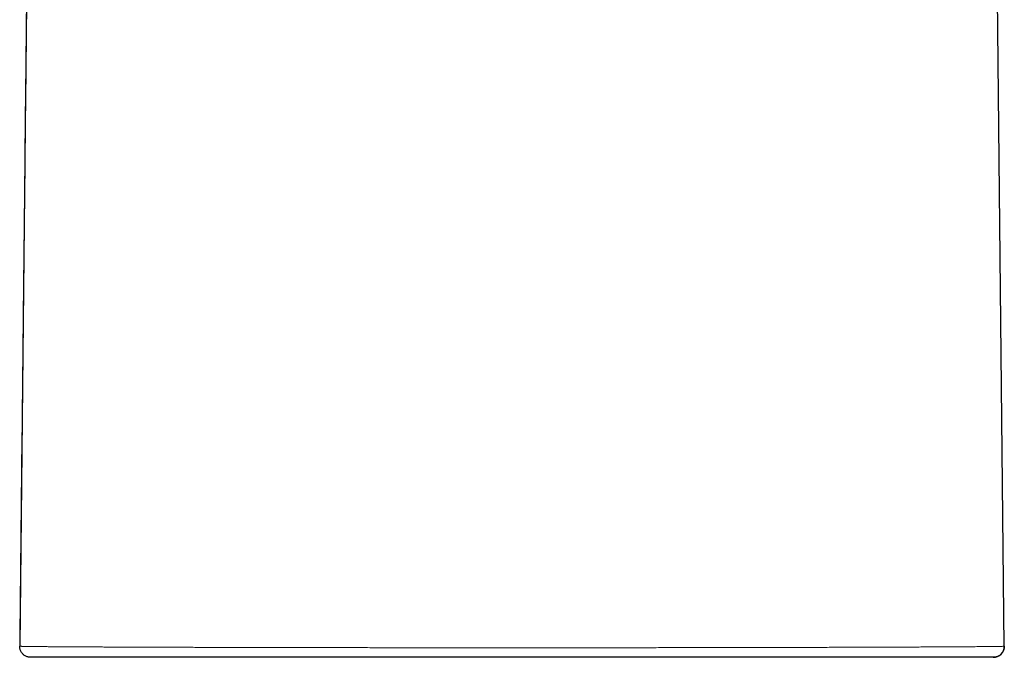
# Model space of a CAD drawing. Header units: millimetres. Extents: x 8 to 761, y 12 to 790.
# Tile 176 of 240: x 407 to 461, y 571 to 606. Entities that reach past the tile are written whole.
import ezdxf

# ---------------------------------------------------------------- set-up
doc = ezdxf.new("R2010")
doc.units = ezdxf.units.MM

msp = doc.modelspace()

# ---------------------------------------------------------------- linework, layer by layer
at = {"color": 7, "linetype": 'Continuous', "lineweight": 30}
for p, q in [((408.032, 624.854), (407.476, 571.969)), ((461.297, 571.969), (460.741, 624.828))]:
    msp.add_line(p, q, dxfattribs=at)
at = {"color": 252, "linetype": 'Continuous', "lineweight": 0}
msp.add_line((407.475, 571.969), (407.475, 571.969), dxfattribs=at)
at = {"color": 7, "linetype": 'Continuous', "lineweight": 30}
msp.add_arc((460.697, 571.963), 0.6, 269.9999, 0.602, dxfattribs=at)
for points, knots in [([(408.379, 657.866), (408.346, 654.665), (408.209, 641.689), (408.006, 622.406), (407.806, 603.37), (407.641, 587.714), (407.542, 578.364), (407.475, 571.969)], [0, 0, 0, 0, 0.111777, 0.453181, 0.673472, 0.77663, 1, 1, 1, 1]), ([(460.697, 571.363), (460.694, 571.363), (460.689, 571.363), (460.662, 571.363), (460.62, 571.363), (460.568, 571.363), (460.509, 571.363), (460.448, 571.363), (460.377, 571.363), (460.298, 571.363), (460.209, 571.363), (460.112, 571.363), (460.006, 571.363), (459.884, 571.363), (459.743, 571.363), (459.582, 571.363), (459.409, 571.363), (459.224, 571.363), (459.026, 571.363), (458.821, 571.363), (458.61, 571.363), (458.394, 571.363), (458.168, 571.363), (457.933, 571.363), (457.688, 571.363), (457.434, 571.363), (457.17, 571.363), (456.895, 571.363), (456.61, 571.363), (456.315, 571.363), (456.01, 571.363), (455.694, 571.363), (455.368, 571.363), (455.033, 571.363), (454.687, 571.363), (454.332, 571.363), (453.967, 571.363), (453.593, 571.363), (453.228, 571.363), (452.875, 571.363), (452.533, 571.363), (452.167, 571.363), (451.777, 571.363), (451.361, 571.363), (450.937, 571.363), (450.505, 571.363), (450.065, 571.363), (449.616, 571.363), (449.158, 571.363), (448.694, 571.363), (448.222, 571.363), (447.764, 571.363), (447.319, 571.363), (446.889, 571.363), (446.457, 571.363), (446.024, 571.363), (445.59, 571.363), (445.13, 571.363), (444.642, 571.363), (444.127, 571.363), (443.607, 571.363), (443.083, 571.363), (442.553, 571.363), (442.017, 571.363), (441.475, 571.363), (440.93, 571.363), (440.381, 571.363), (439.851, 571.363), (439.342, 571.363), (438.853, 571.363), (438.38, 571.363), (437.925, 571.363), (437.488, 571.363), (437.015, 571.363), (436.507, 571.363), (435.963, 571.363), (435.419, 571.363), (434.875, 571.363), (434.313, 571.363), (433.734, 571.363), (433.139, 571.363), (432.544, 571.363), (431.95, 571.363), (431.38, 571.363), (430.834, 571.363), (430.312, 571.363), (429.806, 571.363), (429.315, 571.363), (428.84, 571.363), (428.367, 571.363), (427.895, 571.363), (427.424, 571.363), (426.956, 571.363), (426.49, 571.363), (425.996, 571.363), (425.477, 571.363), (424.932, 571.363), (424.392, 571.363), (423.857, 571.363), (423.328, 571.363), (422.816, 571.363), (422.322, 571.363), (421.845, 571.363), (421.353, 571.363), (420.848, 571.363), (420.331, 571.363), (419.821, 571.363), (419.32, 571.363), (418.827, 571.363), (418.343, 571.363), (417.867, 571.363), (417.401, 571.363), (416.943, 571.363), (416.496, 571.363), (416.052, 571.363), (415.612, 571.363), (415.177, 571.363), (414.754, 571.363), (414.374, 571.363), (414.033, 571.363), (413.73, 571.363), (413.419, 571.363), (413.1, 571.363), (412.777, 571.363), (412.463, 571.363), (412.159, 571.363), (411.873, 571.363), (411.603, 571.363), (411.35, 571.363), (411.105, 571.363), (410.87, 571.363), (410.63, 571.363), (410.387, 571.363), (410.143, 571.363), (409.913, 571.363), (409.712, 571.363), (409.536, 571.363), (409.382, 571.363), (409.23, 571.363), (409.08, 571.363), (408.934, 571.363), (408.799, 571.363), (408.676, 571.363), (408.567, 571.363), (408.471, 571.363), (408.388, 571.363), (408.314, 571.363), (408.251, 571.363), (408.194, 571.363), (408.145, 571.363), (408.108, 571.363), (408.083, 571.363), (408.078, 571.363), (408.076, 571.363)], [0, 0, 0, 0, 0.007862, 0.015725, 0.023589, 0.03145, 0.037399, 0.043348, 0.049298, 0.055246, 0.061225, 0.067204, 0.073184, 0.079162, 0.086289, 0.09342, 0.100552, 0.107683, 0.114814, 0.121941, 0.128574, 0.135208, 0.141842, 0.148417, 0.154993, 0.16157, 0.168145, 0.174763, 0.181381, 0.188, 0.194618, 0.201303, 0.207989, 0.214675, 0.22136, 0.228091, 0.234823, 0.241555, 0.248285, 0.254065, 0.259846, 0.265626, 0.272286, 0.278949, 0.285612, 0.292275, 0.298935, 0.30566, 0.312387, 0.319115, 0.325843, 0.332568, 0.338478, 0.344389, 0.3503, 0.356083, 0.361867, 0.36765, 0.374318, 0.380988, 0.387659, 0.39433, 0.400998, 0.407737, 0.414478, 0.42122, 0.427962, 0.434701, 0.440627, 0.446554, 0.45248, 0.457734, 0.462988, 0.468241, 0.474726, 0.481213, 0.4877, 0.494187, 0.500672, 0.507762, 0.514855, 0.52195, 0.529043, 0.536133, 0.54242, 0.548706, 0.554993, 0.560777, 0.566562, 0.572348, 0.578132, 0.583951, 0.589771, 0.59559, 0.601409, 0.608365, 0.615325, 0.622287, 0.629248, 0.636208, 0.643164, 0.649652, 0.656141, 0.662629, 0.669948, 0.677271, 0.684597, 0.691922, 0.699245, 0.706565, 0.713891, 0.72122, 0.72855, 0.73588, 0.743206, 0.750839, 0.758473, 0.766108, 0.773741, 0.779633, 0.785526, 0.791419, 0.798239, 0.805061, 0.811884, 0.818707, 0.825527, 0.831833, 0.838141, 0.84445, 0.850758, 0.857064, 0.864533, 0.872003, 0.879473, 0.886941, 0.892831, 0.898721, 0.90461, 0.911425, 0.918242, 0.92506, 0.931877, 0.938692, 0.944989, 0.951288, 0.957588, 0.963887, 0.970185, 0.977638, 0.985092, 0.992547, 1, 1, 1, 1])]:
    msp.add_open_spline(points, degree=3, knots=knots, dxfattribs=at)
for points in [[(408.075, 571.363), (408.049, 571.364), (407.996, 571.366), (407.918, 571.382), (407.843, 571.407), (407.772, 571.443), (407.707, 571.487), (407.647, 571.539), (407.595, 571.599), (407.552, 571.665), (407.517, 571.737), (407.493, 571.812), (407.477, 571.89), (407.476, 571.943), (407.475, 571.969)], [(461.297, 571.969), (461.297, 571.943), (461.295, 571.89), (461.28, 571.812), (461.255, 571.737), (461.221, 571.665), (461.177, 571.599), (461.125, 571.539), (461.066, 571.487), (461, 571.443), (460.929, 571.407), (460.854, 571.382), (460.777, 571.366), (460.724, 571.364), (460.697, 571.363)]]:
    msp.add_open_spline(points, degree=3, dxfattribs=at)
at = {"color": 252, "linetype": 'Continuous', "lineweight": 0}
msp.add_open_spline([(407.476, 571.968), (407.476, 571.968), (407.477, 571.968), (407.482, 571.967), (407.498, 571.966), (407.525, 571.964), (407.564, 571.963), (407.617, 571.962), (407.682, 571.96), (407.758, 571.958), (407.844, 571.957), (407.938, 571.956), (408.037, 571.954), (408.147, 571.953), (408.266, 571.951), (408.402, 571.95), (408.559, 571.948), (408.736, 571.947), (408.927, 571.945), (409.12, 571.943), (409.311, 571.942), (409.499, 571.941), (409.704, 571.939), (409.929, 571.938), (410.175, 571.936), (410.432, 571.935), (410.7, 571.933), (410.97, 571.931), (411.24, 571.93), (411.51, 571.929), (411.788, 571.927), (412.075, 571.926), (412.388, 571.925), (412.73, 571.923), (413.102, 571.922), (413.485, 571.92), (413.854, 571.919), (414.207, 571.917), (414.541, 571.916), (414.899, 571.915), (415.279, 571.914), (415.685, 571.912), (416.099, 571.911), (416.522, 571.91), (416.939, 571.908), (417.35, 571.907), (417.752, 571.906), (418.161, 571.905), (418.576, 571.904), (419.023, 571.903), (419.503, 571.902), (420.017, 571.901), (420.539, 571.899), (421.033, 571.898), (421.497, 571.897), (421.93, 571.897), (422.387, 571.896), (422.869, 571.895), (423.377, 571.894), (423.89, 571.893), (424.408, 571.892), (424.913, 571.892), (425.405, 571.891), (425.884, 571.89), (426.366, 571.89), (426.852, 571.889), (427.369, 571.889), (427.921, 571.888), (428.506, 571.888), (429.094, 571.887), (429.665, 571.887), (430.22, 571.886), (430.757, 571.886), (431.305, 571.886), (431.864, 571.886), (432.433, 571.885), (433.003, 571.885), (433.574, 571.885), (434.145, 571.885), (434.734, 571.885), (435.342, 571.885), (435.967, 571.885), (436.591, 571.886), (437.214, 571.886), (437.836, 571.886), (438.401, 571.886), (438.91, 571.887), (439.364, 571.887), (439.849, 571.887), (440.365, 571.888), (440.91, 571.888), (441.452, 571.889), (441.992, 571.889), (442.539, 571.89), (443.095, 571.891), (443.659, 571.891), (444.218, 571.892), (444.772, 571.893), (445.298, 571.894), (445.797, 571.895), (446.269, 571.896), (446.751, 571.896), (447.242, 571.897), (447.74, 571.898), (448.233, 571.899), (448.719, 571.9), (449.197, 571.902), (449.672, 571.903), (450.142, 571.904), (450.606, 571.905), (451.063, 571.906), (451.512, 571.907), (451.953, 571.909), (452.387, 571.91), (452.815, 571.911), (453.235, 571.913), (453.65, 571.914), (454.059, 571.915), (454.461, 571.917), (454.854, 571.918), (455.236, 571.92), (455.607, 571.921), (455.966, 571.923), (456.313, 571.924), (456.648, 571.926), (456.972, 571.927), (457.285, 571.929), (457.59, 571.93), (457.886, 571.932), (458.174, 571.934), (458.45, 571.935), (458.697, 571.937), (458.919, 571.938), (459.118, 571.939), (459.317, 571.941), (459.515, 571.942), (459.71, 571.944), (459.894, 571.945), (460.067, 571.947), (460.236, 571.948), (460.398, 571.95), (460.552, 571.952), (460.692, 571.954), (460.815, 571.955), (460.922, 571.957), (461.015, 571.958), (461.094, 571.96), (461.16, 571.962), (461.212, 571.963), (461.25, 571.965), (461.276, 571.966), (461.291, 571.967), (461.296, 571.968), (461.297, 571.968), (461.297, 571.968)], degree=3, knots=[0, 0, 0, 0, 0, 0.006066, 0.012133, 0.018199, 0.025091, 0.031985, 0.03888, 0.045775, 0.052667, 0.058868, 0.065071, 0.071275, 0.077477, 0.083679, 0.091, 0.098323, 0.105647, 0.112968, 0.119027, 0.125088, 0.131147, 0.138039, 0.144933, 0.151828, 0.158722, 0.165614, 0.171828, 0.178044, 0.184261, 0.190477, 0.196691, 0.204041, 0.211393, 0.218745, 0.226096, 0.232045, 0.237995, 0.243944, 0.250711, 0.25748, 0.264251, 0.27102, 0.277787, 0.283891, 0.289997, 0.296103, 0.302209, 0.308313, 0.315536, 0.322761, 0.329986, 0.337209, 0.342973, 0.348738, 0.354503, 0.361061, 0.367623, 0.374185, 0.380746, 0.387304, 0.393224, 0.399146, 0.405068, 0.410989, 0.416909, 0.423919, 0.43093, 0.437941, 0.444951, 0.451277, 0.457604, 0.46393, 0.47058, 0.477232, 0.483887, 0.490541, 0.497194, 0.503843, 0.511127, 0.518416, 0.525706, 0.532996, 0.540284, 0.547568, 0.552944, 0.558319, 0.563695, 0.570237, 0.576781, 0.583327, 0.589871, 0.596413, 0.603408, 0.610406, 0.617405, 0.624403, 0.631399, 0.637551, 0.643704, 0.649856, 0.656571, 0.663288, 0.670008, 0.676727, 0.683444, 0.690159, 0.696985, 0.703814, 0.710645, 0.717476, 0.724305, 0.731131, 0.738049, 0.744968, 0.751887, 0.758982, 0.76608, 0.77318, 0.780281, 0.787379, 0.794474, 0.801466, 0.808459, 0.815454, 0.822448, 0.829439, 0.836646, 0.843855, 0.851064, 0.85827, 0.864186, 0.870102, 0.876017, 0.882742, 0.889469, 0.896197, 0.902924, 0.909649, 0.917221, 0.924794, 0.932368, 0.939939, 0.947094, 0.95425, 0.961407, 0.968562, 0.975534, 0.982507, 0.988337, 0.994169, 1, 1, 1, 1, 1], dxfattribs=at)

doc.saveas('drawing.dxf')
